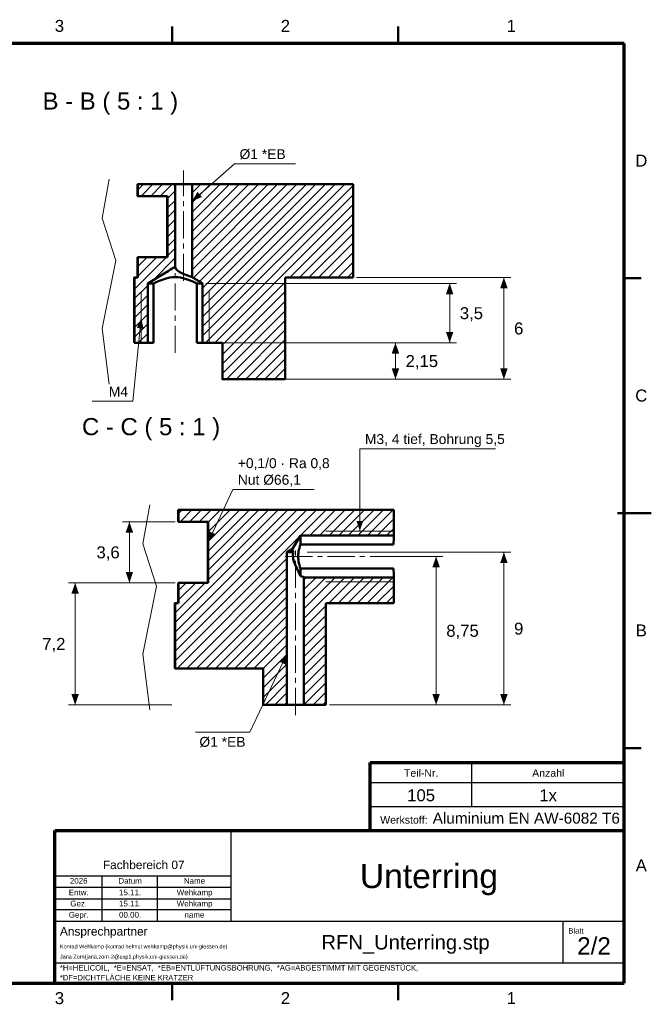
# Model space of a CAD drawing. Header units: millimetres. Extents: x 2 to 418, y 2 to 295.
# Tile 3 of 3: x 232 to 418, y 4 to 294. Entities that reach past the tile are written whole.
import ezdxf

# ---------------------------------------------------------------- set-up
doc = ezdxf.new("R2010")
doc.units = ezdxf.units.MM
doc.linetypes.add('MITTELLINIE', pattern=[12.5, 8, -1.5, 1.5, -1.5])
for name, color, linetype in [('DUENN', 7, 'Continuous'), ('FLAECHE', 7, 'Continuous'), ('KONTUR', 7, 'Continuous'), ('LINIEN', 7, 'Continuous'), ('MITTELLINIE', 7, 'MITTELLINIE'), ('TEXT', 7, 'Continuous')]:
    doc.layers.add(name, color=color, linetype=linetype)
doc.styles.add('RFN', font='arial.ttf')

msp = doc.modelspace()

# ---------------------------------------------------------------- hatches: boundary and pattern name
at = {"layer": 'FLAECHE'}
for points in [[(282.5, 240.5), (285.41, 241.73), (284.09, 243.23), (282.5, 240.5)], [(374.5, 218), (373.4, 214.8), (375.6, 214.8), (374.5, 218)], [(358.5, 216.25), (357.4, 213.05), (359.6, 213.05), (358.5, 216.25)], [(267.5, 206), (266.2, 203.12), (268.19, 202.91), (267.5, 206)], [(358.5, 198.75), (359.6, 201.95), (357.4, 201.95), (358.5, 198.75)], [(342.5, 198.75), (341.4, 195.55), (343.6, 195.55), (342.5, 198.75)], [(342.5, 188), (343.6, 191.2), (341.4, 191.2), (342.5, 188)], [(374.5, 188), (375.6, 191.2), (373.4, 191.2), (374.5, 188)], [(264, 146), (262.9, 142.8), (265.1, 142.8), (264, 146)], [(332, 143.25), (333, 146.25), (331, 146.25), (332, 143.25)], [(287.25, 140), (289.43, 142.29), (287.62, 143.14), (287.25, 140)], [(374.5, 137), (373.4, 133.8), (375.6, 133.8), (374.5, 137)], [(354.5, 135.75), (353.4, 132.55), (355.6, 132.55), (354.5, 135.75)], [(264, 128), (265.1, 131.2), (262.9, 131.2), (264, 128)], [(248, 128), (246.9, 124.8), (249.1, 124.8), (248, 128)], [(310.5, 107), (308.3, 104.73), (310.11, 103.86), (310.5, 107)], [(248, 92), (249.1, 95.2), (246.9, 95.2), (248, 92)], [(354.5, 92), (355.6, 95.2), (353.4, 95.2), (354.5, 92)], [(374.5, 92), (375.6, 95.2), (373.4, 95.2), (374.5, 92)]]:
    msp.add_hatch(color=7, dxfattribs=at).paths.add_polyline_path(points)

# ---------------------------------------------------------------- linework, layer by layer
at = {"layer": 'DUENN', "lineweight": 20}
for p, q in [((282.5, 240.5), (295, 251.5)), ((295, 251.5), (313, 251.5)), ((266.5, 243.87), (268.13, 245.5)), ((267.46, 242), (270.96, 245.5)), ((270.28, 242), (273.78, 245.5)), ((273.11, 242), (276.61, 245.5)), ((282.5, 220.27), (307.73, 245.5)), ((282.5, 223.1), (304.9, 245.5)), ((282.5, 225.93), (302.07, 245.5)), ((282.5, 228.76), (299.24, 245.5)), ((282.5, 231.59), (296.41, 245.5)), ((282.5, 234.42), (293.58, 245.5)), ((282.5, 237.25), (290.75, 245.5)), ((282.5, 240.07), (287.93, 245.5)), ((282.5, 242.9), (285.1, 245.5)), ((282.92, 217.86), (310.55, 245.5)), ((284.69, 216.8), (313.38, 245.5)), ((285.6, 203.58), (327.52, 245.5)), ((285.6, 206.41), (324.7, 245.5)), ((285.6, 209.24), (321.87, 245.5)), ((285.6, 212.07), (319.04, 245.5)), ((285.6, 214.89), (316.21, 245.5)), ((285.6, 200.75), (330, 245.15)), ((275.25, 241.31), (277.5, 243.56)), ((286.43, 198.75), (330, 242.32)), ((275.25, 238.48), (277.5, 240.73)), ((289.26, 198.75), (330, 239.49)), ((275.25, 235.65), (277.5, 237.9)), ((311.34, 218), (330, 236.66)), ((275.25, 232.82), (277.5, 235.07)), ((275.25, 230), (277.5, 232.25)), ((314.17, 218), (330, 233.83)), ((275.25, 227.17), (277.5, 229.42)), ((316.99, 218), (330, 231.01)), ((275.25, 224.34), (277.5, 226.59)), ((319.82, 218), (330, 228.18)), ((265.5, 214.59), (274.91, 224)), ((266.5, 218.42), (272.08, 224)), ((266.5, 221.25), (269.25, 224)), ((270.89, 217.15), (277.5, 223.76)), ((322.65, 218), (330, 225.35)), ((325.48, 218), (330, 222.52)), ((265.5, 217.42), (266.08, 218)), ((328.31, 218), (330, 219.69)), ((331, 218), (376.5, 218)), ((374.5, 188), (374.5, 218)), ((265.5, 211.76), (269.4, 215.65)), ((286.6, 216.25), (360.5, 216.25)), ((291.5, 198.16), (310, 216.66)), ((358.5, 198.75), (358.5, 216.25)), ((265.5, 208.93), (269.4, 212.83)), ((267.5, 198.75), (267.5, 213.75)), ((287.5, 198.75), (287.5, 213.75)), ((291.5, 195.33), (310, 213.83)), ((265.5, 206.1), (269.4, 210)), ((291.5, 192.51), (310, 211.01)), ((265.5, 203.27), (269.4, 207.17)), ((291.5, 189.68), (310, 208.18)), ((267.5, 206), (265, 181.5)), ((265.5, 200.45), (269.4, 204.34)), ((292.65, 188), (310, 205.35)), ((266.63, 198.75), (269.4, 201.51)), ((295.48, 188), (310, 202.52)), ((286.6, 198.75), (360.5, 198.75)), ((298.31, 188), (310, 199.69)), ((311, 198.75), (344.5, 198.75)), ((342.5, 188), (342.5, 198.75)), ((301.14, 188), (310, 196.86)), ((303.97, 188), (310, 194.03)), ((306.79, 188), (310, 191.21)), ((292.5, 188), (344.5, 188)), ((309.62, 188), (310, 188.38)), ((311, 188), (376.5, 188)), ((265, 181.5), (253, 181.5)), ((332, 143.25), (332, 167.5)), ((332, 167.5), (372, 167.5)), ((287.25, 140), (294.5, 155.5)), ((294.5, 155.5), (318.5, 155.5)), ((277.5, 104.97), (322.03, 149.5)), ((277.5, 107.79), (319.21, 149.5)), ((277.5, 110.62), (316.38, 149.5)), ((277.5, 113.45), (313.55, 149.5)), ((277.5, 116.28), (310.72, 149.5)), ((278.5, 148.39), (279.61, 149.5)), ((278.94, 146), (282.44, 149.5)), ((281.76, 146), (285.26, 149.5)), ((284.59, 146), (288.09, 149.5)), ((287.25, 128.86), (307.89, 149.5)), ((287.25, 131.69), (305.06, 149.5)), ((287.25, 134.51), (302.24, 149.5)), ((287.25, 137.34), (299.41, 149.5)), ((287.25, 140.17), (296.58, 149.5)), ((287.25, 143), (293.75, 149.5)), ((287.25, 145.83), (290.92, 149.5)), ((317.26, 141.9), (324.86, 149.5)), ((320.09, 141.9), (327.69, 149.5)), ((322.92, 141.9), (330.52, 149.5)), ((325.75, 141.9), (333.35, 149.5)), ((328.57, 141.9), (336.18, 149.5)), ((331.4, 141.9), (339, 149.5)), ((334.23, 141.9), (341.83, 149.5)), ((277.5, 146), (262, 146)), ((264, 128), (264, 146)), ((337.06, 141.9), (342, 146.84)), ((342, 143.25), (322, 143.25)), ((339.89, 141.9), (342, 144.01)), ((316.5, 137), (376.5, 137)), ((374.5, 92), (374.5, 137)), ((278.11, 102.75), (310.5, 135.14)), ((343, 135.75), (356.5, 135.75)), ((354.5, 92), (354.5, 135.75)), ((280.94, 102.75), (310.5, 132.31)), ((277.5, 128), (246, 128)), ((248, 92), (248, 128)), ((277.5, 128), (262, 128)), ((277.5, 119.11), (286.39, 128)), ((278.5, 122.94), (283.56, 128)), ((278.5, 125.76), (280.74, 128)), ((283.77, 102.75), (310.5, 129.48)), ((315.5, 117.51), (327.59, 129.6)), ((315.5, 120.34), (324.76, 129.6)), ((315.5, 123.17), (321.94, 129.6)), ((315.5, 126), (319.11, 129.6)), ((315.5, 128.82), (316.28, 129.6)), ((342, 128.25), (322, 128.25)), ((322.82, 122), (330.42, 129.6)), ((325.65, 122), (333.25, 129.6)), ((328.48, 122), (336.08, 129.6)), ((331.3, 122), (338.91, 129.6)), ((334.13, 122), (341.73, 129.6)), ((286.6, 102.75), (310.5, 126.65)), ((336.96, 122), (342, 127.04)), ((277.5, 121.94), (277.56, 122)), ((289.43, 102.75), (310.5, 123.82)), ((339.79, 122), (342, 124.21)), ((292.25, 102.75), (310.5, 121)), ((315.5, 114.68), (322, 121.18)), ((295.08, 102.75), (310.5, 118.17)), ((315.5, 111.85), (322, 118.35)), ((297.91, 102.75), (310.5, 115.34)), ((315.5, 109.02), (322, 115.52)), ((300.74, 102.75), (310.5, 112.51)), ((315.5, 106.2), (322, 112.7)), ((303.5, 102.68), (310.5, 109.68)), ((315.5, 103.37), (322, 109.87)), ((310.5, 107), (299.5, 84)), ((303.5, 99.85), (310.5, 106.85)), ((315.5, 100.54), (322, 107.04)), ((303.5, 97.02), (310.5, 104.02)), ((315.5, 97.71), (322, 104.21)), ((303.5, 94.2), (310.5, 101.2)), ((315.5, 94.88), (322, 101.38)), ((304.13, 92), (310.5, 98.37)), ((315.5, 92.05), (322, 98.55)), ((306.96, 92), (310.5, 95.54)), ((318.27, 92), (322, 95.73)), ((321.1, 92), (322, 92.9)), ((276.5, 92), (246, 92)), ((309.79, 92), (310.5, 92.71)), ((323, 92), (356.5, 92)), ((323, 92), (376.5, 92)), ((299.5, 84), (283.5, 84))]:
    msp.add_line(p, q, dxfattribs=at)
for points in [[(258, 186.5), (256, 203), (260, 223), (256, 235.5), (258, 247)], [(270, 90.5), (268, 107), (272, 127), (268, 139.5), (270, 151)]]:
    msp.add_lwpolyline(points, dxfattribs=at)
at = {"layer": 'KONTUR', "lineweight": 50}
for p, q in [((276.67, 287), (276.67, 292)), ((343.33, 287), (343.33, 292)), ((266.42, 242), (266.42, 245.5)), ((266.5, 245.5), (277.5, 245.5)), ((266.5, 242), (266.5, 245.5)), ((277.5, 221.1), (277.5, 245.5)), ((282.5, 245.5), (330, 245.5)), ((282.5, 218.12), (282.5, 245.5)), ((330, 218), (330, 245.5)), ((266.5, 242), (275.25, 242)), ((275.17, 242), (275.17, 224)), ((275.25, 242), (275.25, 224)), ((266.42, 218), (266.42, 224)), ((266.5, 218), (266.5, 224)), ((275.25, 224), (266.5, 224)), ((265.42, 198.75), (265.42, 218)), ((265.5, 198.75), (265.5, 218)), ((265.5, 218), (266.5, 218)), ((310, 218), (330, 218)), ((310, 188), (310, 218)), ((410, 217.75), (415, 217.75)), ((269.4, 198.75), (269.4, 216.25)), ((271.14, 198.75), (271.14, 216.25)), ((283.86, 198.75), (283.86, 216.25)), ((285.6, 198.75), (285.6, 216.25)), ((265.5, 198.75), (269.4, 198.75)), ((285.6, 198.75), (291.5, 198.75)), ((291.43, 188), (291.43, 198.75)), ((291.5, 188), (291.5, 198.75)), ((291.5, 188), (310, 188)), ((278.42, 146), (278.42, 149.5)), ((278.5, 149.5), (342, 149.5)), ((278.5, 146), (278.5, 149.5)), ((342, 141.9), (342, 149.5)), ((408, 148.5), (418, 148.5)), ((278.5, 146), (287.25, 146)), ((287.17, 146), (287.17, 128)), ((287.25, 146), (287.25, 128)), ((312.15, 137.99), (314.5, 141.9)), ((314.5, 141.9), (342, 141.9)), ((314.5, 139.33), (341.94, 139.33)), ((312.16, 138), (310.5, 137)), ((310.5, 92), (310.5, 137)), ((314.5, 132.17), (341.94, 132.17)), ((278.42, 122), (278.42, 128)), ((278.5, 122), (278.5, 128)), ((287.25, 128), (278.5, 128)), ((342, 129.6), (315.5, 129.6)), ((315.5, 92), (315.5, 129.6)), ((342, 122), (342, 129.6)), ((277.42, 102.75), (277.42, 122)), ((277.5, 102.75), (277.5, 122)), ((277.5, 122), (278.5, 122)), ((322, 122), (341.94, 122)), ((322, 122), (342, 122)), ((322, 92), (322, 122)), ((277.5, 102.75), (303.5, 102.75)), ((303.43, 92), (303.43, 102.75)), ((303.5, 92), (303.5, 102.75)), ((303.5, 92), (310.5, 92)), ((310.5, 92), (315.5, 92)), ((315.5, 92), (322, 92)), ((410, 79.25), (415, 79.25)), ((276.67, 5), (276.67, 10)), ((343.33, 5), (343.33, 10))]:
    msp.add_line(p, q, dxfattribs=at)
at = {"layer": 'KONTUR', "lineweight": 70}
for p, q in [((410, 287), (10, 287)), ((410, 10), (410, 287)), ((335, 55), (335, 75)), ((335, 75), (410, 75)), ((242, 55), (410, 55)), ((242, 10), (242, 55)), ((10, 10), (410, 10)), ((242, 10), (410, 10))]:
    msp.add_line(p, q, dxfattribs=at)
at = {"layer": 'KONTUR', "lineweight": 50}
for points in [[(266.42, 245.5), (266.43, 245.5), (266.44, 245.5), (266.45, 245.5), (266.46, 245.5), (266.47, 245.5), (266.47, 245.5), (266.48, 245.5), (266.49, 245.5), (266.49, 245.5), (266.49, 245.5), (266.5, 245.5), (266.5, 245.5), (266.5, 245.5), (266.5, 245.5)], [(277.5, 245.5), (277.57, 245.5), (277.76, 245.5), (278.06, 245.5), (278.45, 245.5), (278.92, 245.5), (279.45, 245.5), (280, 245.5), (280.55, 245.5), (281.08, 245.5), (281.55, 245.5), (281.94, 245.5), (282.24, 245.5), (282.43, 245.5), (282.5, 245.5)], [(266.42, 242), (266.43, 242), (266.44, 242), (266.45, 242), (266.46, 242), (266.47, 242), (266.47, 242), (266.48, 242), (266.49, 242), (266.49, 242), (266.49, 242), (266.5, 242), (266.5, 242), (266.5, 242), (266.5, 242)], [(266.5, 224), (266.5, 224), (266.5, 224), (266.5, 224), (266.49, 224), (266.49, 224), (266.49, 224), (266.48, 224), (266.47, 224), (266.47, 224), (266.46, 224), (266.45, 224), (266.44, 224), (266.43, 224), (266.42, 224)], [(269.4, 216.25), (272.34, 218.02), (274.22, 219.15), (275.41, 219.86), (276.17, 220.32), (276.65, 220.61), (276.96, 220.8), (277.16, 220.91), (277.28, 220.99), (277.36, 221.04), (277.41, 221.07), (277.45, 221.08), (277.47, 221.09), (277.49, 221.1), (277.5, 221.1)], [(282.5, 218.12), (279.83, 219.07), (278.9, 219.53), (278.16, 220.03), (277.67, 220.56), (277.5, 221.1)], [(265.42, 218), (265.43, 218), (265.44, 218), (265.45, 218), (265.46, 218), (265.47, 218), (265.47, 218), (265.48, 218), (265.49, 218), (265.49, 218), (265.49, 218), (265.5, 218), (265.5, 218), (265.5, 218), (265.5, 218)], [(271.14, 216.25), (272.3, 216.77), (273.34, 217.2), (274.28, 217.53), (275.15, 217.78), (275.96, 217.96), (276.74, 218.06), (277.5, 218.1), (278.26, 218.06), (279.04, 217.96), (279.86, 217.78), (280.72, 217.53), (281.66, 217.2), (282.7, 216.77), (283.86, 216.25)], [(282.5, 218.12), (282.68, 218.01), (282.86, 217.9), (283.05, 217.79), (283.24, 217.67), (283.44, 217.55), (283.65, 217.42), (283.87, 217.3), (284.09, 217.16), (284.32, 217.02), (284.56, 216.88), (284.81, 216.73), (285.06, 216.57), (285.33, 216.42), (285.6, 216.25)], [(271.14, 216.25), (270.91, 216.25), (270.7, 216.25), (270.49, 216.25), (270.31, 216.25), (270.14, 216.25), (269.99, 216.25), (269.85, 216.25), (269.73, 216.25), (269.63, 216.25), (269.55, 216.25), (269.48, 216.25), (269.43, 216.25), (269.41, 216.25), (269.4, 216.25)], [(285.6, 216.25), (285.59, 216.25), (285.57, 216.25), (285.52, 216.25), (285.45, 216.25), (285.37, 216.25), (285.27, 216.25), (285.15, 216.25), (285.01, 216.25), (284.86, 216.25), (284.69, 216.25), (284.51, 216.25), (284.3, 216.25), (284.09, 216.25), (283.86, 216.25)], [(265.42, 198.75), (265.43, 198.75), (265.44, 198.75), (265.45, 198.75), (265.46, 198.75), (265.47, 198.75), (265.47, 198.75), (265.48, 198.75), (265.49, 198.75), (265.49, 198.75), (265.49, 198.75), (265.5, 198.75), (265.5, 198.75), (265.5, 198.75), (265.5, 198.75)], [(271.14, 198.75), (270.91, 198.75), (270.7, 198.75), (270.49, 198.75), (270.31, 198.75), (270.14, 198.75), (269.99, 198.75), (269.85, 198.75), (269.73, 198.75), (269.63, 198.75), (269.55, 198.75), (269.48, 198.75), (269.43, 198.75), (269.41, 198.75), (269.4, 198.75)], [(285.6, 198.75), (285.59, 198.75), (285.57, 198.75), (285.52, 198.75), (285.45, 198.75), (285.37, 198.75), (285.27, 198.75), (285.15, 198.75), (285.01, 198.75), (284.86, 198.75), (284.69, 198.75), (284.51, 198.75), (284.3, 198.75), (284.09, 198.75), (283.86, 198.75)], [(291.5, 188), (291.5, 188), (291.5, 188), (291.5, 188), (291.49, 188), (291.49, 188), (291.49, 188), (291.48, 188), (291.48, 188), (291.47, 188), (291.46, 188), (291.46, 188), (291.45, 188), (291.44, 188), (291.43, 188)], [(278.42, 149.5), (278.43, 149.5), (278.44, 149.5), (278.45, 149.5), (278.46, 149.5), (278.47, 149.5), (278.47, 149.5), (278.48, 149.5), (278.49, 149.5), (278.49, 149.5), (278.49, 149.5), (278.5, 149.5), (278.5, 149.5), (278.5, 149.5), (278.5, 149.5)], [(278.42, 146), (278.43, 146), (278.44, 146), (278.45, 146), (278.46, 146), (278.47, 146), (278.47, 146), (278.48, 146), (278.49, 146), (278.49, 146), (278.49, 146), (278.5, 146), (278.5, 146), (278.5, 146), (278.5, 146)], [(314.5, 132.17), (314.31, 132.74), (314.16, 133.28), (314.03, 133.8), (313.93, 134.31), (313.86, 134.79), (313.82, 135.27), (313.81, 135.75), (313.82, 136.23), (313.86, 136.71), (313.93, 137.19), (314.03, 137.7), (314.16, 138.22), (314.31, 138.76), (314.5, 139.33)], [(314.5, 139.33), (314.5, 139.66), (314.5, 139.97), (314.5, 140.26), (314.5, 140.54), (314.5, 140.79), (314.5, 141.01), (314.5, 141.22), (314.5, 141.4), (314.5, 141.55), (314.5, 141.67), (314.5, 141.77), (314.5, 141.84), (314.5, 141.88), (314.5, 141.9)], [(342, 141.9), (342, 141.73), (341.98, 141.21), (341.94, 139.32)], [(312.45, 137), (312.22, 137), (312, 137), (311.78, 137), (311.58, 137), (311.38, 137), (311.21, 137), (311.05, 137), (310.91, 137), (310.79, 137), (310.68, 137), (310.6, 137), (310.55, 137), (310.51, 137), (310.5, 137)], [(312.15, 137.99), (312.13, 137.85), (312.15, 137.6), (312.45, 137)], [(314.5, 129.94), (312.88, 133.36), (312.53, 134.27), (312.29, 135.18), (312.25, 136.09), (312.45, 137)], [(314.5, 129.94), (314.5, 130.03), (314.5, 130.14), (314.5, 130.25), (314.5, 130.38), (314.5, 130.52), (314.5, 130.66), (314.5, 130.82), (314.5, 130.99), (314.5, 131.16), (314.5, 131.35), (314.5, 131.54), (314.5, 131.75), (314.5, 131.96), (314.5, 132.17)], [(341.94, 132.18), (341.98, 130.29), (342, 129.77), (342, 129.6)], [(278.5, 128), (278.5, 128), (278.5, 128), (278.5, 128), (278.49, 128), (278.49, 128), (278.49, 128), (278.48, 128), (278.47, 128), (278.47, 128), (278.46, 128), (278.45, 128), (278.44, 128), (278.43, 128), (278.42, 128)], [(314.5, 129.94), (315.23, 129.71), (315.43, 129.63), (315.5, 129.6)], [(277.42, 122), (277.43, 122), (277.44, 122), (277.45, 122), (277.46, 122), (277.47, 122), (277.47, 122), (277.48, 122), (277.49, 122), (277.49, 122), (277.49, 122), (277.5, 122), (277.5, 122), (277.5, 122), (277.5, 122)], [(277.42, 102.75), (277.43, 102.75), (277.44, 102.75), (277.45, 102.75), (277.46, 102.75), (277.47, 102.75), (277.47, 102.75), (277.48, 102.75), (277.49, 102.75), (277.49, 102.75), (277.49, 102.75), (277.5, 102.75), (277.5, 102.75), (277.5, 102.75), (277.5, 102.75)], [(303.5, 92), (303.5, 92), (303.5, 92), (303.5, 92), (303.49, 92), (303.49, 92), (303.49, 92), (303.48, 92), (303.48, 92), (303.47, 92), (303.46, 92), (303.46, 92), (303.45, 92), (303.44, 92), (303.43, 92)], [(315.5, 92), (315.44, 92), (315.25, 92), (314.95, 92), (314.56, 92), (314.08, 92), (313.56, 92), (313, 92), (312.44, 92), (311.92, 92), (311.44, 92), (311.05, 92), (310.75, 92), (310.56, 92), (310.5, 92)]]:
    msp.add_lwpolyline(points, dxfattribs=at)
at = {"layer": 'LINIEN', "lineweight": 25}
for p, q in [((365, 62), (365, 75)), ((335, 69.1), (410, 69.1)), ((335, 62), (410, 62)), ((294, 28.2), (294, 55)), ((242, 41.6), (294, 41.6)), ((256, 28.2), (256, 41.6)), ((272.3, 28.2), (272.3, 41.6)), ((242, 38.3), (294, 38.3)), ((242, 34.8), (294, 34.8)), ((242, 31.7), (294, 31.7)), ((242, 28.2), (410, 28.2)), ((392, 16), (392, 28.2)), ((242, 16), (410, 16))]:
    msp.add_line(p, q, dxfattribs=at)
at = {"layer": 'MITTELLINIE', "lineweight": 20}
for p, q in [((280, 217), (280, 249.5)), ((277.5, 195.75), (277.5, 224.1)), ((313, 89), (313, 140)), ((310, 135.75), (346, 135.75))]:
    msp.add_line(p, q, dxfattribs=at)

# ---------------------------------------------------------------- texts
at = {"layer": 'TEXT', "style": 'RFN'}
for s, height, p in [('3', 3.53, (241.99, 290.4)), ('2', 3.53, (308.66, 290.4)), ('1', 3.53, (375.32, 290.4)), ('B - B ( 5 : 1 )', 5.0516, (238.39, 267.5)), ('Ø1 *EB', 2.92, (296.5, 252.9)), ('D', 3.53, (413.26, 250.68)), ('3,5', 3.526, (361.5, 205.71)), ('6', 3.53, (377.5, 201.21)), ('2,15', 3.526, (345.5, 191.59)), ('M4', 2.92, (257.94, 182.9)), ('C', 3.53, (413.26, 181.43)), ('C - C ( 5 : 1 )', 5.0516, (250.01, 171.5)), ('M3, 4 tief, Bohrung 5,5', 2.92, (333.5, 168.9)), ('+0,1/0 · Ra 0,8', 2.92, (296, 161.8)), ('Nut Ø66,1', 2.92, (296, 156.9)), ('3,6', 3.526, (254.29, 135.21)), ('9', 3.53, (377.5, 112.71)), ('8,75', 3.526, (357.5, 112.09)), ('B', 3.53, (413.39, 112.18)), ('7,2', 3.526, (238.29, 108.21)), ('Ø1 *EB', 2.92, (284.66, 79.64)), ('Teil-Nr.', 2.227, (345, 70.8)), ('Anzahl', 2.227, (382.84, 70.8)), ('105', 3.526, (345.97, 63.6)), ('1x', 3.526, (384.95, 63.6)), ('Werkstoff:', 2.227, (338, 57)), ('Aluminium EN AW-6082 T6', 3.2339, (353.5, 57)), ('A', 3.53, (413.39, 42.92)), ('Fachbereich 07', 2.5039, (256.18, 43.6)), ('Unterring', 7.096, (332.01, 38)), ('2026', 1.679, (246.44, 39.29)), ('Datum', 1.679, (260.76, 39.29)), ('Name', 1.679, (280.08, 39.29)), ('Entw.', 1.679, (246.12, 35.89)), ('15.11.', 1.679, (260.95, 35.89)), ('Wehkamp', 1.679, (277.97, 35.89)), ('Gez.', 1.679, (246.57, 32.59)), ('15.11.', 1.679, (260.95, 32.59)), ('Wehkamp', 1.679, (277.97, 32.59)), ('Gepr.', 1.679, (246.12, 29.29)), ('00.00.', 1.679, (260.95, 29.29)), ('name', 1.679, (280.27, 29.29)), ('Ansprechpartner', 2.5039, (243.5, 24)), ('Blatt', 1.621, (393.5, 24.6)), ('RFN_Unterring.stp', 4.2632, (320.66, 19.9)), ('2/2', 5.11, (396.13, 18.4)), ('Konrad Wehkamp (konrad.helmut.wehkamp@physik.uni-giessen.de)', 1.1607, (243.5, 20.2)), ('Jana Zorn(jana.zorn-2@exp1.physik.uni-giessen.de)', 1.1607, (243.5, 17.2)), ('*H=HELICOIL,  *E=ENSAT,  *EB=ENTLÜFTUNGSBOHRUNG,  *AG=ABGESTIMMT MIT GEGENSTÜCK,', 1.606, (243.5, 13.7)), ('*DF=DICHTFLÄCHE KEINE KRATZER', 1.606, (243.5, 10.8)), ('3', 3.53, (241.99, 3.8)), ('2', 3.53, (308.66, 3.8)), ('1', 3.53, (375.32, 3.8))]:
    msp.add_text(s, height=height, dxfattribs=at).set_placement(p)

doc.saveas('drawing.dxf')
